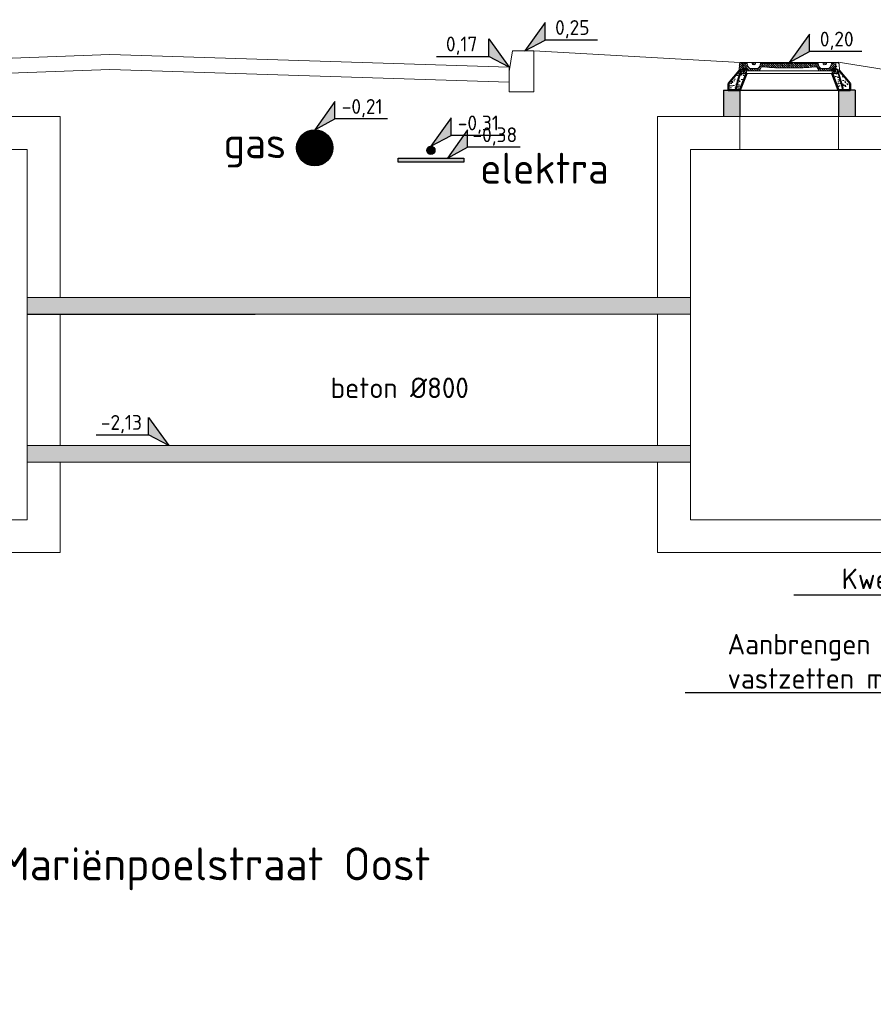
# Model space of a CAD drawing. Header units: metres. Extents: x 92403 to 95147, y 464428 to 465602.
# Tile 128 of 256: x 92604.5 to 92609.69, y 464964.94 to 464970.92. Entities that reach past the tile are written whole.
import ezdxf
from ezdxf import colors
from ezdxf.entities.mleader import LeaderData, LeaderLine
from ezdxf.enums import TextEntityAlignment as Align
from ezdxf.math import Vec2, Vec3

# ---------------------------------------------------------------- set-up
doc = ezdxf.new("R2010")
doc.units = ezdxf.units.M
doc.linetypes.add('ACAD_ISO03W100', pattern=[30, 12, -18])
doc.linetypes.add('DASHED2', pattern=[0.375, 0.25, -0.125])
doc.layers.get('0').update_dxf_attribs({"linetype": 'CONTINUOUS'})
for name, color, linetype, lineweight in [('00_VULLING', 255, 'CONTINUOUS', 5), ('B-WE-OG-BEBOUWING-GD', 7, 'CONTINUOUS', 50), ('B-XX-AL-DETAIL1-T25', 7, 'CONTINUOUS', 25), ('B-XX-AL-HOOGTELABEL-S', 7, 'CONTINUOUS', 25), ('N-WE-GR-GRAS-A', 62, 'CONTINUOUS', 18), ('N-WE-OG-BEBOUWING-G', 7, 'CONTINUOUS', 25), ('X-XX-AL-DETAIL1-G', 7, 'CONTINUOUS', 18), ('X-XX-AL-DETAIL1-GD', 7, 'CONTINUOUS', 25), ('X-XX-AL-DETAIL1-O', 7, 'CONTINUOUS', 18), ('X-XX-AL-DETAIL1-T25', 7, 'CONTINUOUS', 25), ('X-XX-AL-DETAIL2-G', 7, 'CONTINUOUS', 25), ('X-XX-AL-RMB - profiel', 7, 'CONTINUOUS', 9), ('X-XX-AL-VERWIJZING-T50', 7, 'CONTINUOUS', 50)]:
    doc.layers.add(name, color=color, linetype=linetype, lineweight=lineweight)
doc.styles.add('NLCS-ISO', font='NLCS-ISO.ttf')
doc.styles.add('NLCS-ISO-M10000-T50', font='NLCS-ISO.ttf', dxfattribs={"height": 50})
doc.styles.add('NLCS-ISO-M50-T25', font='NLCS-ISO.ttf', dxfattribs={"height": 0.125})
pattern_1 = [(45, (92609.405048, 464968.465841), (-0.006629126, 0.006629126), [])]

# ---------------------------------------------------------------- blocks, each defined once
blk = doc.blocks.new('GAS')
at = {"color": 0, "linetype": 'ByBlock'}
blk.add_circle((0, -0.5), 0.5, dxfattribs=at)
at = {"layer": '00_VULLING', "color": 0, "lineweight": 0, "ltscale": 20, "const_width": 0.5, "flags": 128}
blk.add_lwpolyline([(-0.25, -0.5, 1), (0.25, -0.5, 1)], format="xyb", close=True, dxfattribs=at)
blk = doc.blocks.new('SAL-HOOGTELABEL_02-SO')
for p, q in [((2.46, 3.44), (0, 0)), ((2.46, 1.31), (2.46, 3.44)), ((0, 0), (2.46, 1.31)), ((8.84, 1.31), (2.46, 1.31))]:
    blk.add_line(p, q)
blk.add_solid([(2.46, 3.44), (0, 0), (2.46, 1.31)])
at = {"style": 'NLCS-ISO'}
blk.add_attdef('...', text='', height=1.8, dxfattribs=at).set_placement((5.77, 2.62), align=Align.MIDDLE)

msp = doc.modelspace()

# ---------------------------------------------------------------- hatches: boundary and pattern name
at = {"true_color": 0xed1f24}
h = msp.add_hatch(color=240, dxfattribs=at)
h.dxf.hatch_style = 1
h.paths.add_polyline_path([(92606.803472, 464970.080978), (92607.202671, 464970.080978), (92607.202671, 464970.055682), (92606.803472, 464970.055682)])
at = {"layer": 'X-XX-AL-DETAIL1-GD', "lineweight": 5}
h = msp.add_hatch(dxfattribs=at)
h.set_pattern_fill('AR-CONC', color=256, scale=0.008, style=0)
h.set_pattern_definition([(50, (92609.40505, 464968.46584), (0.0573808, -0.0050202), [0.006, -0.066]), (355, (92609.40505, 464968.46584), (-0.0111001, 0.0601754), [0.0048, -0.0528]), (100.4514, (92609.40983, 464968.46542), (0.0462808, 0.0551552), [0.0050992, -0.0560914]), (46.1842, (92609.40505, 464968.48184), (0.0853793, -0.0132415), [0.009, -0.099]), (96.6356, (92609.41216, 464968.48074), (0.074773, 0.0779294), [0.0076488, -0.084137]), (351.184, (92609.40505, 464968.48184), (0.074773, 0.0779295), [0.0072, -0.0792]), (21, (92609.41305, 464968.47784), (0.0477526, -0.0322095), [0.006, -0.066]), (326, (92609.41305, 464968.47784), (0.0194652, 0.058012), [0.0048, -0.0528]), (71.4514, (92609.41703, 464968.475156), (0.0672178, 0.0258024), [0.0050992, -0.0560914]), (37.5, (92609.405048, 464968.46584), (0.00097279, 0.0266315), [0, -0.05216, 0, -0.0536, 0, -0.053]), (7.5, (92609.405048, 464968.46584), (0.02104556, 0.03155294), [0, -0.03056, 0, -0.05096, 0, -0.0202]), (327.5, (92609.387208, 464968.46584), (0.0427058, -0.0018044), [0, -0.02, 0, -0.0624, 0, -0.0828]), (317.5, (92609.37921, 464968.46584), (0.0466549, 0.0080084), [0, -0.026, 0, -0.04144, 0, -0.0588])])
edge = h.paths.add_edge_path()
edge.add_arc((92609.498436, 464970.533367), 0.003, 346.1383795, 360)
edge.add_arc((92609.498436, 464970.533367), 0.003, 360, 405.4454679)
edge.add_line((92609.500541, 464970.535505), (92609.497742, 464970.545401))
edge.add_arc((92609.494931, 464970.546449), 0.003, 339.5606768, 360)
edge.add_arc((92609.494931, 464970.546449), 0.003, 360, 412.0231705)
edge.add_line((92609.496777, 464970.548814), (92609.479417, 464970.610194))
edge.add_arc((92609.481019, 464970.604412), 0.006, 450, 465.4889791, ccw=False)
edge.add_line((92609.481019, 464970.610412), (92609.486283, 464970.610412))
edge.add_line((92609.486283, 464970.610412), (92609.551283, 464970.532948))
edge.add_line((92609.551283, 464970.532948), (92609.551283, 464970.492412))
edge.add_line((92609.551283, 464970.492412), (92609.481283, 464970.492412))
edge.add_line((92609.481283, 464970.492412), (92609.442051, 464970.595412))
edge.add_line((92609.442051, 464970.595412), (92609.473783, 464970.595412))
edge.add_line((92609.473783, 464970.595412), (92609.47492, 464970.60405))
edge.add_line((92609.47492, 464970.60405), (92609.475956, 464970.600388))
edge.add_arc((92609.478931, 464970.600007), 0.003, 532.6989917, 578.8848556)
edge.add_line((92609.476596, 464970.598124), (92609.478357, 464970.591899))
edge.add_arc((92609.481282, 464970.591234), 0.003, 527.1972073, 540)
edge.add_arc((92609.481282, 464970.591234), 0.003, 540, 584.38664)
edge.add_line((92609.479138, 464970.589136), (92609.50289, 464970.505152))
edge.add_ellipse((92609.505788, 464970.505928), major_axis=(-0.002898, -0.000776), ratio=0.78801075, start_angle=0, end_angle=89.2774695)
edge.add_ellipse((92609.505788, 464970.505928), major_axis=(-0.002898, -0.000776), ratio=0.78801075, start_angle=89.2774695, end_angle=180)
edge.add_line((92609.508686, 464970.506705), (92609.508699, 464970.506708))
edge.add_ellipse((92609.505788, 464970.505928), major_axis=(-0.002898, -0.000776), ratio=0.78801075, start_angle=181.2481189, end_angle=271.861115, ccw=False)
edge.add_line((92609.508672, 464970.506754), (92609.501349, 464970.532648))
h.paths.add_polyline_path([(92608.811283, 464970.532948), (92608.876283, 464970.610412), (92608.881546, 464970.610412, -0.06768651), (92608.883148, 464970.610194), (92608.865789, 464970.548814, 0.23097468), (92608.864635, 464970.546449, 0.08942057), (92608.864824, 464970.545401), (92608.862025, 464970.535505, 0.20093378), (92608.861129, 464970.533367, 1), (92608.867129, 464970.533367, 0.29677338), (92608.865344, 464970.53611), (92608.867412, 464970.543457, 0.43612381), (92608.870635, 464970.546449, 0.28112401), (92608.869006, 464970.549117), (92608.880087, 464970.588483, 0.54009846), (92608.884283, 464970.591234, 0.0559209), (92608.884209, 464970.591899), (92608.885969, 464970.598124, 0.20429699), (92608.88661, 464970.600388), (92608.887645, 464970.60405), (92608.888783, 464970.595412), (92608.920514, 464970.595412), (92608.881283, 464970.492412), (92608.811283, 464970.492412)])
h = msp.add_hatch(dxfattribs=at)
h.set_pattern_fill('ANSI31', color=256, scale=0.075, style=0)
h.set_pattern_definition(pattern_1)
edge = h.paths.add_edge_path()
edge.add_line((92608.888783, 464970.595412), (92608.920514, 464970.595412))
edge.add_line((92608.920514, 464970.595412), (92608.921283, 464970.617412))
edge.add_line((92608.921283, 464970.617412), (92608.911283, 464970.617412))
edge.add_line((92608.911283, 464970.617412), (92608.912158, 464970.607412))
edge.add_line((92608.912158, 464970.607412), (92608.904773, 464970.607412))
edge.add_arc((92608.904773, 464970.611412), 0.004, 175, 270, ccw=False)
edge.add_line((92608.900788, 464970.611761), (92608.90114, 464970.615782))
edge.add_arc((92608.899646, 464970.615912), 0.0015, 355, 450)
edge.add_line((92608.899646, 464970.617412), (92608.896283, 464970.617412))
edge.add_line((92608.896283, 464970.617412), (92608.896283, 464970.627412))
edge.add_line((92608.896283, 464970.627412), (92608.901391, 464970.627412))
edge.add_line((92608.901391, 464970.627412), (92608.896783, 464970.662412))
edge.add_line((92608.896783, 464970.662412), (92608.882911, 464970.662412))
edge.add_line((92608.882911, 464970.662412), (92608.881303, 464970.656412))
edge.add_line((92608.881303, 464970.656412), (92608.878291, 464970.656412))
edge.add_line((92608.878291, 464970.656412), (92608.876283, 464970.610412))
edge.add_line((92608.876283, 464970.610412), (92608.881546, 464970.610412))
edge.add_arc((92608.881546, 464970.604412), 0.006, 7.5, 90, ccw=False)
edge.add_line((92608.887495, 464970.605195), (92608.888783, 464970.595412))
for points in [[(92608.899646, 464970.617412), (92608.896283, 464970.617412), (92608.896283, 464970.627412), (92608.920408, 464970.627412), (92608.921283, 464970.617412), (92608.911283, 464970.617412), (92608.912158, 464970.607412), (92608.904773, 464970.607412, -0.44001053), (92608.900788, 464970.611761), (92608.90114, 464970.615782, 0.44001053)], [(92609.466283, 464970.627412), (92609.442158, 464970.627412), (92609.441283, 464970.617412), (92609.451283, 464970.617412), (92609.450408, 464970.607412), (92609.457792, 464970.607412, 0.44001053), (92609.461777, 464970.611761), (92609.461425, 464970.615782, -0.44001053), (92609.46292, 464970.617412), (92609.466283, 464970.617412)]]:
    msp.add_hatch(color=256, dxfattribs=at).paths.add_polyline_path(points)
h = msp.add_hatch(dxfattribs=at)
h.set_pattern_fill('ANSI31', color=256, scale=0.075, angle=90, style=0)
h.set_pattern_definition([(135, (92609.815596, 464968.926172), (-0.006629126, -0.006629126), [])])
h.paths.add_polyline_path([(92609.386997, 464970.656412), (92609.386997, 464970.662412), (92609.406997, 464970.662412), (92609.406997, 464970.656412, -1)], flags=17)
h.paths.add_polyline_path([(92609.460175, 464970.627412), (92609.43952, 464970.627412), (92609.438033, 464970.610412), (92609.368806, 464970.610412, -0.26794919), (92609.360146, 464970.615412), (92609.349176, 464970.634412), (92609.336283, 464970.634412, -0.02108305), (92609.193109, 464970.628371), (92609.181283, 464970.628412), (92609.181283, 464970.659412), (92609.184187, 464970.659412), (92609.184187, 464970.656412), (92609.199577, 464970.656412), (92609.199577, 464970.659412), (92609.209204, 464970.659412), (92609.211004, 464970.657612), (92609.211004, 464970.656412), (92609.351033, 464970.656412), (92609.354497, 464970.662412), (92609.356997, 464970.662412), (92609.356997, 464970.656412, 0.23606798), (92609.372997, 464970.624412), (92609.420997, 464970.624412, 0.23606798), (92609.436997, 464970.656412), (92609.436997, 464970.662412), (92609.43955, 464970.662412), (92609.439645, 464970.662317), (92609.442715, 464970.656412), (92609.448819, 464970.656412), (92609.452283, 464970.662412), (92609.464783, 464970.662412)])
h.paths.add_polyline_path([(92609.026283, 464970.634412), (92609.013389, 464970.634412), (92609.002419, 464970.615412, -0.26794919), (92608.993759, 464970.610412), (92608.924533, 464970.610412), (92608.923045, 464970.627412), (92608.902391, 464970.627412), (92608.897783, 464970.662412), (92608.910283, 464970.662412), (92608.913747, 464970.656412), (92608.91985, 464970.656412), (92608.92297, 464970.662412), (92608.925569, 464970.662412), (92608.925569, 464970.656412, 0.23606798), (92608.941569, 464970.624412), (92608.989569, 464970.624412, 0.23606798), (92609.005569, 464970.656412), (92609.005569, 464970.662412), (92609.008069, 464970.662412), (92609.011533, 464970.656412), (92609.151561, 464970.656412), (92609.151561, 464970.659412), (92609.162988, 464970.659412), (92609.162988, 464970.656412), (92609.176477, 464970.656412), (92609.176477, 464970.659412), (92609.181283, 464970.659412), (92609.181283, 464970.628412), (92609.169456, 464970.628371, -0.02108305)])
h.paths.add_polyline_path([(92608.975569, 464970.662412), (92608.975569, 464970.656412, -1), (92608.955569, 464970.656412), (92608.955569, 464970.662412)])
h = msp.add_hatch(dxfattribs=at)
h.set_pattern_fill('ANSI31', color=256, scale=0.075, style=0)
h.set_pattern_definition(pattern_1)
edge = h.paths.add_edge_path()
edge.add_line((92609.442051, 464970.595412), (92609.441283, 464970.617412))
edge.add_line((92609.442045, 464970.595412), (92609.473783, 464970.595412))
edge.add_line((92609.475071, 464970.605195), (92609.473783, 464970.595412))
edge.add_arc((92609.481019, 464970.604412), 0.006, 90, 172.5)
edge.add_line((92609.486283, 464970.610412), (92609.484274, 464970.656412))
edge.add_line((92609.486283, 464970.610412), (92609.481019, 464970.610412))
edge.add_line((92609.451283, 464970.617412), (92609.441283, 464970.617412))
edge.add_arc((92609.457792, 464970.611412), 0.004, 270, 365)
edge.add_arc((92609.46292, 464970.615912), 0.0015, 90, 185)
edge.add_line((92609.457792, 464970.607412), (92609.450408, 464970.607412))
edge.add_line((92609.461777, 464970.611761), (92609.461425, 464970.615782))
edge.add_line((92609.450408, 464970.607412), (92609.451283, 464970.617412))
edge.add_line((92609.466283, 464970.617412), (92609.466283, 464970.627412))
edge.add_line((92609.466283, 464970.617412), (92609.46292, 464970.617412))
edge.add_line((92609.461175, 464970.627412), (92609.465783, 464970.662412))
edge.add_line((92609.466283, 464970.627412), (92609.461175, 464970.627412))
edge.add_line((92609.479655, 464970.662412), (92609.465783, 464970.662412))
edge.add_line((92609.481262, 464970.656412), (92609.479655, 464970.662412))
edge.add_line((92609.484274, 464970.656412), (92609.481262, 464970.656412))
at = {"layer": 'X-XX-AL-DETAIL1-GD'}
h = msp.add_hatch(color=8, dxfattribs=at)
h.dxf.hatch_style = 1
h.paths.add_polyline_path([(92608.781283, 464970.492412), (92608.781283, 464970.333567), (92608.881283, 464970.333567), (92608.881283, 464970.492412)])
h = msp.add_hatch(color=8, dxfattribs=at)
h.dxf.hatch_style = 1
h.paths.add_polyline_path([(92609.481283, 464970.492412), (92609.481283, 464970.333567), (92609.581283, 464970.333567), (92609.581283, 464970.492412)])
h = msp.add_hatch(color=8, dxfattribs=at)
h.dxf.hatch_style = 1
h.paths.add_polyline_path([(92604.550065, 464969.132682), (92604.550065, 464969.232682), (92608.581283, 464969.232682), (92608.581283, 464969.132682)])
h = msp.add_hatch(color=8, dxfattribs=at)
h.dxf.hatch_style = 1
h.paths.add_polyline_path([(92604.550065, 464968.232682), (92604.550065, 464968.332682), (92608.581283, 464968.332682), (92608.581283, 464968.232682)])

# ---------------------------------------------------------------- linework, layer by layer
at = {"color": 30, "true_color": 0xf26722}
msp.add_line((92604.550065, 464969.132682), (92605.93567, 464969.132682), dxfattribs=at)
at = {"color": 240, "true_color": 0xed1f24}
msp.add_lwpolyline([(92606.803472, 464970.080978), (92607.202671, 464970.080978), (92607.202671, 464970.055682), (92606.803472, 464970.055682)], close=True, dxfattribs=at)
at = {"layer": 'B-WE-OG-BEBOUWING-GD'}
for points in [[(92608.876283, 464970.610412), (92608.811283, 464970.532948), (92608.811283, 464970.492412), (92608.881283, 464970.492412), (92608.920514, 464970.595412)], [(92609.442051, 464970.595412), (92609.481283, 464970.492412), (92609.551283, 464970.492412), (92609.551283, 464970.532948), (92609.486283, 464970.610412)]]:
    msp.add_lwpolyline(points, dxfattribs=at)
at = {"layer": 'N-WE-GR-GRAS-A', "flags": 128}
for points in [[(92608.882911, 464970.662412), (92607.628685, 464970.732682)], [(92609.47919, 464970.664146), (92609.858868, 464970.603682), (92612.556906, 464970.174682), (92613.513685, 464970.062682)]]:
    msp.add_lwpolyline(points, dxfattribs=at)
at = {"layer": 'N-WE-OG-BEBOUWING-G'}
for p, q in [((92608.781283, 464970.492412), (92608.811283, 464970.492412)), ((92609.581283, 464970.492412), (92609.551283, 464970.492412))]:
    msp.add_line(p, q, dxfattribs=at)
at = {"layer": 'N-WE-OG-BEBOUWING-G', "flags": 128}
for points in [[(92608.781283, 464970.492412), (92608.781283, 464970.333567)], [(92608.881283, 464970.492412), (92608.881283, 464970.333567)], [(92609.481283, 464970.492412), (92609.481283, 464970.333567)], [(92609.581283, 464970.492412), (92609.581283, 464970.333567)]]:
    msp.add_lwpolyline(points, dxfattribs=at)
at = {"layer": 'X-XX-AL-DETAIL1-G', "flags": 128}
for points in [[(92604.750065, 464969.232682), (92604.750065, 464970.333567), (92604.250065, 464970.333567)], [(92608.881283, 464970.333567), (92608.381283, 464970.333567), (92608.381283, 464969.232682)], [(92608.881283, 464970.333567), (92608.881283, 464970.133567), (92608.581283, 464970.133567), (92608.581283, 464968.782412)], [(92609.481283, 464970.333567), (92609.481283, 464970.133567)], [(92609.981283, 464969.862697), (92609.981283, 464970.333567), (92609.481283, 464970.333567)], [(92603.350065, 464968.182412), (92603.350065, 464967.882412), (92604.550065, 464967.882412), (92604.550065, 464970.133567)], [(92604.250065, 464970.133567), (92604.550065, 464970.133567)], [(92608.581283, 464968.182412), (92608.581283, 464967.882412), (92609.781283, 464967.882412), (92609.781283, 464970.133567)], [(92609.481283, 464970.133567), (92609.781283, 464970.133567)], [(92604.750065, 464968.332682), (92604.750065, 464969.132682)], [(92608.381283, 464969.132682), (92608.381283, 464968.332682)], [(92608.381283, 464968.102412), (92608.381283, 464967.682412), (92609.981283, 464967.682412), (92609.981283, 464968.862697)], [(92603.150065, 464968.102412), (92603.150065, 464967.682412), (92604.750065, 464967.682412), (92604.750065, 464968.232682)], [(92608.381283, 464968.232682), (92608.381283, 464968.102412)]]:
    msp.add_lwpolyline(points, dxfattribs=at)
at = {"layer": 'X-XX-AL-DETAIL1-G', "linetype": 'ACAD_ISO03W100', "ltscale": 0.1, "flags": 128}
for points in [[(92608.881283, 464970.333567), (92609.481283, 464970.333567)], [(92608.881283, 464970.133567), (92609.481283, 464970.133567)], [(92608.581283, 464968.782412), (92608.581283, 464968.182412)]]:
    msp.add_lwpolyline(points, dxfattribs=at)
at = {"layer": 'X-XX-AL-DETAIL1-GD', "lineweight": 5}
for p, q in [((92608.85388, 464970.506705), (92608.885233, 464970.617564)), ((92608.855389, 464970.500747), (92608.88961, 464970.622311)), ((92608.859675, 464970.505152), (92608.891028, 464970.616011)), ((92608.876283, 464970.610412), (92608.878291, 464970.656412)), ((92608.881546, 464970.610412), (92608.876283, 464970.610412)), ((92608.881303, 464970.656412), (92608.878291, 464970.656412)), ((92608.881303, 464970.656412), (92608.882911, 464970.662412)), ((92608.882335, 464970.61834), (92608.893926, 464970.615234)), ((92608.896783, 464970.662412), (92608.882911, 464970.662412)), ((92608.901391, 464970.627412), (92608.896283, 464970.627412)), ((92608.896283, 464970.617412), (92608.896283, 464970.627412)), ((92608.920408, 464970.627412), (92608.896283, 464970.627412)), ((92608.899646, 464970.617412), (92608.896283, 464970.617412)), ((92608.901391, 464970.627412), (92608.896783, 464970.662412)), ((92609.075069, 464970.662412), (92608.897783, 464970.662412)), ((92608.900788, 464970.611761), (92608.90114, 464970.615782)), ((92608.921283, 464970.617412), (92608.911283, 464970.617412)), ((92608.912158, 464970.607412), (92608.911283, 464970.617412)), ((92608.921283, 464970.617412), (92608.920408, 464970.627412)), ((92608.920514, 464970.595412), (92608.921283, 464970.617412)), ((92609.438033, 464970.610412), (92608.924533, 464970.610412)), ((92609.287057, 464970.662412), (92609.075508, 464970.662412)), ((92609.279533, 464970.656412), (92609.276069, 464970.662412)), ((92609.284033, 464970.656412), (92609.287497, 464970.662412)), ((92609.464783, 464970.662412), (92609.287497, 464970.662412)), ((92609.313033, 464970.656412), (92609.309569, 464970.662412)), ((92609.317533, 464970.656412), (92609.320997, 464970.662412)), ((92609.346533, 464970.656412), (92609.343069, 464970.662412)), ((92609.439595, 464970.662412), (92609.442715, 464970.656412)), ((92609.441283, 464970.617412), (92609.442158, 464970.627412)), ((92609.442051, 464970.595412), (92609.441283, 464970.617412)), ((92609.451283, 464970.617412), (92609.441283, 464970.617412)), ((92609.442158, 464970.627412), (92609.466283, 464970.627412)), ((92609.450408, 464970.607412), (92609.451283, 464970.617412)), ((92609.461175, 464970.627412), (92609.465783, 464970.662412)), ((92609.466283, 464970.627412), (92609.461175, 464970.627412)), ((92609.461777, 464970.611761), (92609.461425, 464970.615782)), ((92609.466283, 464970.617412), (92609.46292, 464970.617412)), ((92609.479655, 464970.662412), (92609.465783, 464970.662412)), ((92609.466283, 464970.617412), (92609.466283, 464970.627412)), ((92609.480231, 464970.61834), (92609.46864, 464970.615234)), ((92609.50289, 464970.505152), (92609.471537, 464970.616011)), ((92609.507176, 464970.500747), (92609.472955, 464970.622311)), ((92609.508686, 464970.506705), (92609.477333, 464970.617564)), ((92609.481262, 464970.656412), (92609.479655, 464970.662412)), ((92609.486283, 464970.610412), (92609.481019, 464970.610412)), ((92609.484274, 464970.656412), (92609.481262, 464970.656412)), ((92609.486283, 464970.610412), (92609.484274, 464970.656412)), ((92608.887495, 464970.605195), (92608.888783, 464970.595412)), ((92608.888783, 464970.595412), (92608.920514, 464970.595412)), ((92608.912158, 464970.607412), (92608.904773, 464970.607412)), ((92608.920514, 464970.595412), (92609.442051, 464970.595412)), ((92609.442045, 464970.595412), (92609.473783, 464970.595412)), ((92609.457792, 464970.607412), (92609.450408, 464970.607412)), ((92609.475071, 464970.605195), (92609.473783, 464970.595412)), ((92608.850982, 464970.507481), (92608.862573, 464970.504375)), ((92609.511584, 464970.507481), (92609.499993, 464970.504375))]:
    msp.add_line(p, q, dxfattribs=at)
for points in [[(92608.924533, 464970.610412), (92608.923045, 464970.627412), (92608.902391, 464970.627412), (92608.897783, 464970.662412), (92608.910283, 464970.662412), (92608.913747, 464970.656412), (92608.91985, 464970.656412), (92608.92297, 464970.662412)], [(92609.008069, 464970.662412), (92609.011533, 464970.656412), (92609.151561, 464970.656412), (92609.151561, 464970.659412), (92609.162988, 464970.659412), (92609.162988, 464970.656412), (92609.176477, 464970.656412), (92609.176477, 464970.659412), (92609.184187, 464970.659412)], [(92609.193109, 464970.628371), (92609.181283, 464970.628412), (92609.181283, 464970.659412)]]:
    msp.add_lwpolyline(points, dxfattribs=at)
for points in [[(92608.925569, 464970.662412), (92608.925569, 464970.656412, 0.23606798), (92608.941569, 464970.624412), (92608.989569, 464970.624412, 0.23606798), (92609.005569, 464970.656412), (92609.005569, 464970.662412)], [(92608.975569, 464970.662412), (92608.975569, 464970.656412, -1), (92608.955569, 464970.656412), (92608.955569, 464970.662412)], [(92609.181283, 464970.628412), (92609.169456, 464970.628371, -0.02108305), (92609.026283, 464970.634412), (92609.013389, 464970.634412), (92609.002419, 464970.615412, -0.26794919), (92608.993759, 464970.610412)], [(92609.184187, 464970.659412), (92609.184187, 464970.656412), (92609.199577, 464970.656412), (92609.199577, 464970.659412), (92609.209204, 464970.659412), (92609.211004, 464970.657612), (92609.211004, 464970.656412), (92609.351033, 464970.656412), (92609.354497, 464970.662412), (92609.356997, 464970.662412), (92609.356997, 464970.656412, 0.23606798), (92609.372997, 464970.624412), (92609.420997, 464970.624412, 0.23606798), (92609.436997, 464970.656412), (92609.436997, 464970.662412), (92609.43955, 464970.662412), (92609.439645, 464970.662317), (92609.442715, 464970.656412), (92609.448819, 464970.656412), (92609.452283, 464970.662412), (92609.464783, 464970.662412), (92609.460175, 464970.627412), (92609.43952, 464970.627412), (92609.438033, 464970.610412), (92609.368806, 464970.610412, -0.26794919), (92609.360146, 464970.615412), (92609.349176, 464970.634412), (92609.336283, 464970.634412, -0.02108305)], [(92609.386997, 464970.656412), (92609.386997, 464970.662412), (92609.406997, 464970.662412), (92609.406997, 464970.656412, -1), (92609.386997, 464970.656412)]]:
    msp.add_lwpolyline(points, format="xyb", dxfattribs=at)
for centre in [(92608.867635, 464970.546449), (92608.881283, 464970.591234), (92608.883634, 464970.600007), (92609.478931, 464970.600007), (92609.481282, 464970.591234), (92609.494931, 464970.546449), (92608.864129, 464970.533367), (92609.498436, 464970.533367)]:
    msp.add_circle(centre, 0.003, dxfattribs=at)
for centre, radius, start, end in [((92608.881546, 464970.604412), 0.006, 7.5, 90), ((92608.899646, 464970.615912), 0.0015, 355, 90), ((92608.904773, 464970.611412), 0.004, 175, 270), ((92609.193094, 464972.328371), 1.7, 270, 274.8316717), ((92609.457792, 464970.611412), 0.004, 270, 5), ((92609.46292, 464970.615912), 0.0015, 90, 185), ((92609.481019, 464970.604412), 0.006, 90, 172.5)]:
    msp.add_arc(centre, radius, start, end, dxfattribs=at)
at = {"layer": 'X-XX-AL-DETAIL1-GD', "lineweight": 5, "extrusion": (0, 0, -1)}
for centre, ratio in [((92608.88813, 464970.616787), 0.90630779), ((92608.856777, 464970.505928), 0.78801075)]:
    msp.add_ellipse(centre, major_axis=(0.002898, -0.000776), ratio=ratio, dxfattribs=at)
at = {"layer": 'X-XX-AL-DETAIL1-GD', "lineweight": 5}
for centre, ratio in [((92609.474435, 464970.616787), 0.90630779), ((92609.505788, 464970.505928), 0.78801075)]:
    msp.add_ellipse(centre, major_axis=(-0.002898, -0.000776), ratio=ratio, dxfattribs=at)
at = {"layer": 'X-XX-AL-DETAIL1-O', "flags": 128}
for points in [[(92604.550065, 464969.232682), (92608.581283, 464969.232682)], [(92604.550065, 464969.132682), (92608.581283, 464969.132682)], [(92604.550065, 464968.332682), (92608.581283, 464968.332682)], [(92604.550065, 464968.232682), (92608.581283, 464968.232682)]]:
    msp.add_lwpolyline(points, dxfattribs=at)
at = {"layer": 'X-XX-AL-DETAIL2-G', "linetype": 'DASHED2', "ltscale": 7, "flags": 128}
msp.add_lwpolyline([(92608.881283, 464970.492412), (92609.481283, 464970.492412)], dxfattribs=at)
at = {"layer": 'X-XX-AL-RMB - profiel'}
msp.add_lwpolyline([(92607.478685, 464970.482682), (92607.628685, 464970.482682), (92607.628685, 464970.732682), (92607.498685, 464970.732682), (92607.478685, 464970.607682)], close=True, dxfattribs=at)
at = {"layer": 'X-XX-AL-RMB - profiel', "flags": 128}
msp.add_lwpolyline([(92602.997561, 464970.633482), (92605.051856, 464970.709682), (92607.478685, 464970.632682), (92607.478685, 464970.54261), (92605.051837, 464970.619611), (92602.997561, 464970.543411), (92602.997561, 464970.633482)], dxfattribs=at)

# ---------------------------------------------------------------- block references
at = {"color": 30, "lineweight": -3, "ltscale": 20, "xscale": 0.22, "yscale": 0.22, "zscale": 0.22}
msp.add_blockref('GAS', (92606.296964, 464970.252682), dxfattribs=at)
at = {"color": 240, "lineweight": -3, "ltscale": 20, "true_color": 0xed1f24, "xscale": 0.05, "yscale": 0.05, "zscale": 0.05}
msp.add_blockref('GAS', (92607.003072, 464970.152682), dxfattribs=at)
at = {"layer": 'B-XX-AL-HOOGTELABEL-S', "xscale": 0.05, "yscale": 0.05, "zscale": 0.05}
for p, values in [((92607.57427, 464970.732682), {'...': '0,25'}), ((92609.181283, 464970.662412), {'...': '0,20'}), ((92606.296964, 464970.252682), {'...': '-0,21'}), ((92607.003072, 464970.152682), {'...': '-0,31'}), ((92607.103169, 464970.080978), {'...': '-0,38'})]:
    msp.add_blockref('SAL-HOOGTELABEL_02-SO', p, dxfattribs=at).add_auto_attribs(values)
at = {"layer": 'B-XX-AL-HOOGTELABEL-S'}
ref = msp.add_blockref('SAL-HOOGTELABEL_02-SO', (92607.478685, 464970.632682), dxfattribs=dict(at, xscale=-0.05, yscale=0.05, zscale=0.05))
ref.add_attrib('...', '0,17', dxfattribs={"layer": '0', "height": 0.09, "style": 'NLCS-ISO'}).set_placement((92607.190047, 464970.763445), align=Align.MIDDLE)
ref = msp.add_blockref('SAL-HOOGTELABEL_02-SO', (92605.410714, 464968.332682), dxfattribs=dict(at, xscale=-0.05, yscale=0.05, zscale=0.05))
ref.add_attrib('...', '-2,13', dxfattribs={"layer": '0', "height": 0.09, "style": 'NLCS-ISO'}).set_placement((92605.122076, 464968.463445), align=Align.MIDDLE)

# ---------------------------------------------------------------- texts
at = {"layer": 'B-XX-AL-DETAIL1-T25', "color": 0, "insert": (92607.233376, 464968.746637), "char_height": 0.125, "attachment_point": 3, "style": 'NLCS-ISO-M50-T25'}
msp.add_mtext_dynamic_manual_height_columns('beton %%C800', width=1.67486188, gutter_width=0.625, heights=[0.171439], dxfattribs=at)
at = {"layer": 'X-XX-AL-DETAIL1-T25', "char_height": 0.1875, "attachment_point": 1, "style": 'NLCS-ISO-M50-T25'}
for s, insert in [('gas', (92605.743084, 464970.267465)), ('elektra', (92607.302296, 464970.112997))]:
    msp.add_mtext_dynamic_manual_height_columns(s, width=0.57547689, gutter_width=0.625, heights=[0], dxfattribs=dict(at, insert=insert))
at = {"layer": 'X-XX-AL-VERWIJZING-T50', "insert": (92601.814139, 464965.630348), "char_height": 0.2, "width": 8.11306419, "attachment_point": 7, "style": 'NLCS-ISO-M10000-T50'}
msp.add_mtext('Uitstroomvoorziening Mariënpoelstraat Oost', dxfattribs=at)

# ---------------------------------------------------------------- leaders
at = {"layer": 'X-XX-AL-DETAIL1-T25'}
ml = msp.add_multileader_mtext('Standard', dxfattribs=at)
ml.set_content('{\\C256;Kwelscherm 1800x1800 mm type IPCO}', color=7, style='NLCS-ISO-M50-T25')
ml.set_leader_properties(lineweight=-1)
ml.build(insert=Vec2(0, 0))
ml.multileader.update_dxf_attribs({"text_left_attachment_type": 5, "text_right_attachment_type": 5, "dogleg_length": 0.125, "arrow_head_size": 0.125})
ctx = ml.context
ctx.base_point, ctx.char_height, ctx.arrow_head_size, ctx.landing_gap_size, ctx.plane_origin = Vec3(92609.454935, 464967.422958), 0.125, 0.125, 0.045, Vec3(54303.320632, 279082.336424)
ctx.left_attachment, ctx.right_attachment = 5, 5
notes = []
notes.append((ctx, [(0, (1, 1, 0), (92612.444935, 464967.422958), (-1, 0), 0.125, [(0, [(92613.487664, 464968.675714)], 0, [])])]))
ctx.mtext.insert, ctx.mtext.flow_direction = Vec3(92609.499935, 464967.585458), 5
ml = msp.add_multileader_mtext('Standard', dxfattribs=at)
ml.set_content('{\\C256;Aanbrengen balk 80x80x1640 mm azobe DKL1,\\Pvastzetten met RVS houtdraadbouten M8}', color=7, style='NLCS-ISO-M50-T25')
ml.set_leader_properties(lineweight=-1)
ml.build(insert=Vec2(0, 0))
ml.multileader.update_dxf_attribs({"text_left_attachment_type": 5, "text_right_attachment_type": 5, "dogleg_length": 0.125, "arrow_head_size": 0.125})
ctx = ml.context
ctx.base_point, ctx.char_height, ctx.arrow_head_size, ctx.landing_gap_size, ctx.plane_origin = Vec3(92608.761185, 464966.830283), 0.125, 0.125, 0.045, Vec3(54303.283249, 279081.69774)
ctx.left_attachment, ctx.right_attachment = 5, 5
notes.append((ctx, [(0, (1, 1, 0), (92612.444935, 464966.830283), (-1, 0), 0.125, [(0, [(92613.407664, 464968.314413)], 0, [])])]))
ctx.mtext.insert, ctx.mtext.flow_direction = Vec3(92608.806185, 464967.188616), 5
for ctx, leaders in notes:
    for number, flags, end, landing, length, lines in leaders:
        leader = LeaderData()
        leader.index, (leader.has_last_leader_line, leader.has_dogleg_vector, leader.attachment_direction) = number, flags
        leader.last_leader_point, leader.dogleg_vector, leader.dogleg_length = Vec3(end), Vec3(landing), length
        for number, points, colour, breaks in lines:
            line = LeaderLine()
            line.index, line.vertices, line.color, line.breaks = number, Vec3.list(points), colors.encode_raw_color(colour), breaks
            leader.lines.append(line)
        ctx.leaders.append(leader)

doc.saveas('drawing.dxf')
